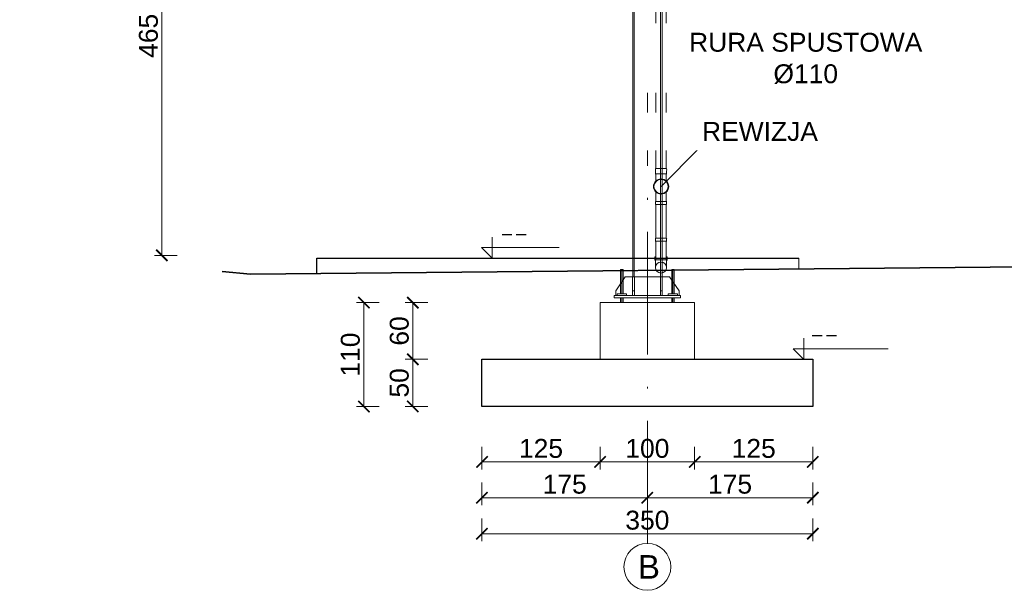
# Model space of a CAD drawing. Extents: x 256490 to 7565828, y -103950 to 5881792.
# Tile 84 of 101: x 256507 to 266924, y 5745 to 11788. Entities that reach past the tile are written whole.
import ezdxf

# ---------------------------------------------------------------- set-up
doc = ezdxf.new("R2010")
doc.units = 0
doc.header["$MEASUREMENT"] = 0
doc.linetypes.add('DASHDOT', pattern=[20, 13, -3.4, 0.2, -3.4])
for name, color, linetype in [('100_rzut_okna', 1, 'Continuous'), ('OSIE - OPIS', 7, 'Continuous'), ('Rbcs_EX_Axes', 7, 'Continuous'), ('TB_CIENKA', 5, 'Continuous'), ('xxOś 2_rysunek_Widok ogólny_Dimension_', 7, 'Continuous')]:
    doc.layers.add(name, color=color, linetype=linetype)
for name, color, linetype, lineweight in [('BK_Opisy', 31, 'Continuous', 20), ('CZ-CI', 142, 'Continuous', 9), ('CZ-GR', 14, 'Continuous', 30), ('elementy wyposażenia', 95, 'Continuous', 15), ('gruby', 7, 'Continuous', 35), ('linii', 7, 'Continuous', 15), ('LINII OPIS', 7, 'Continuous', 9), ('OSIE', 7, 'Continuous', 5)]:
    doc.layers.add(name, color=color, linetype=linetype, lineweight=lineweight)
doc.layers.add('wymiary', color=7, linetype='Continuous', lineweight=5, true_color=0x7f7f7f)
doc.styles.add('ARIAL', font='arial.ttf')
doc.styles.add('RBCS_dim1', font='simplex.shx', dxfattribs={"width": 0.9, "oblique": 5, "height": 3})
doc.dimstyles.new('mosstowy 1-100', dxfattribs={"dimscale": 20, "dimtxt": 10, "dimasz": 6, "dimexe": 4, "dimexo": 4, "dimgap": 2, "dimtad": 1, "dimdec": 0, "dimlfac": 0.1, "dimtxsty": 'ARIAL', "dimblk": 'ARCHTICK', "dimcen": 4, "dimclrd": 256, "dimclre": 256, "dimclrt": 7, "dimadec": 0, "dimazin": 0, "dimtfac": 1, "dimtdec": 0, "dimtmove": 1, "dimatfit": 3, "dimfxl": 8, "dimfxlon": 1, "dimlwd": -1, "dimlwe": 9, "dimarcsym": 0})

# ---------------------------------------------------------------- blocks, each defined once
blk = doc.blocks.new('_ArchTick')
at = {"layer": '100_rzut_okna', "color": 0, "linetype": 'Continuous', "const_width": 0.15}
blk.add_lwpolyline([(-0.5, -0.5), (0.5, 0.5)], dxfattribs=at)
blk = doc.blocks.new('*D573')
at = {"layer": 'Defpoints', "color": 0}
for p in [(256507, 13942), (258012, 13942), (260499, 9292)]:
    blk.add_point(p, dxfattribs=at)
at = {"layer": 'wymiary', "lineweight": 9}
for p, q in [((257852, 13942), (258092, 13942)), ((258172, 9292), (257932, 9292))]:
    blk.add_line(p, q, dxfattribs=at)
at = {"layer": 'wymiary'}
blk.add_line((258012, 9292), (258012, 13942), dxfattribs=at)
at = {"layer": 'wymiary', "xscale": 120, "yscale": 120, "zscale": 120}
for p, rotation in [((258012, 13942), 90), ((258012, 9292), 270)]:
    blk.add_blockref('_ArchTick', p, dxfattribs=dict(at, rotation=rotation))
at = {"layer": 'wymiary', "color": 7, "insert": (257870, 11617), "char_height": 200, "attachment_point": 5, "rotation": 90, "style": 'ARIAL'}
blk.add_mtext('465', dxfattribs=at)
blk = doc.blocks.new('GFGFDGDG')
at = {"layer": 'LINII OPIS'}
for p, q in [((119259, 32629), (119259, 32404)), ((119259, 32629), (119259, 32404)), ((119259, 32404), (119147, 32517)), ((119147, 32517), (119259, 32517)), ((119259, 32404), (119147, 32517)), ((119147, 32517), (119259, 32517)), ((119259, 32517), (119807, 32517)), ((119259, 32517), (120154, 32517))]:
    blk.add_line(p, q, dxfattribs=at)
at = {"layer": 'xxOś 2_rysunek_Widok ogólny_Dimension_', "color": 6, "style": 'RBCS_dim1', "oblique": 5, "width": 0.9}
blk.add_text('--', height=150, dxfattribs=at).set_placement((119321, 32592))
blk = doc.blocks.new('GFGDFGFG')
at = {"layer": 'elementy wyposażenia', "color": 252, "true_color": 0x919191}
for p, q in [((263238, 10392), (263238, 6179)), ((263350, 10392), (263346, 6179)), ((263238, 6179), (263348, 6179)), ((263235, 6123), (263351, 6123)), ((263347, 5928), (263347, 5830)), ((263353, 5830), (263233, 5830)), ((263235, 5825), (263235, 5799)), ((263235, 5799), (263238, 5795)), ((263238, 5796), (263347, 5796)), ((263238, 5795), (263238, 5441)), ((263347, 5441), (263348, 5795)), ((263348, 5795), (263351, 5798)), ((263351, 5798), (263351, 5825)), ((263352, 5441), (263233, 5441)), ((263235, 5436), (263235, 5410)), ((263350, 5410), (263350, 5436)), ((263235, 5410), (263238, 5406)), ((263238, 5408), (263238, 5408)), ((263238, 5408), (263347, 5407)), ((263238, 5406), (263238, 5330)), ((263238, 5330), (263238, 5210)), ((263347, 5406), (263350, 5410)), ((263347, 5209), (263347, 5406)), ((263234, 5243), (263226, 5243)), ((263226, 5243), (263226, 5210)), ((263226, 5210), (263233, 5202)), ((263234, 5210), (263234, 5243)), ((263351, 5209), (263234, 5210)), ((263292, 5214), (263292, 5214)), ((263350, 5201), (263359, 5209)), ((263359, 5243), (263351, 5243)), ((263351, 5243), (263351, 5209)), ((263359, 5209), (263359, 5243)), ((263233, 5202), (263233, 5129)), ((263350, 5129), (263350, 5201))]:
    blk.add_line(p, q, dxfattribs=at)
at = {"layer": 'elementy wyposażenia', "color": 252, "true_color": 0x919191, "flags": 128}
for points in [[(263235, 6173), (263235, 6179), (263351, 6179), (263351, 6173)], [(263238, 6046), (263238, 6119), (263235, 6123), (263235, 6151)], [(263351, 6151), (263351, 6123), (263348, 6119), (263347, 6046)], [(263238, 5830), (263238, 5929)]]:
    blk.add_lwpolyline(points, dxfattribs=at)
at = {"layer": 'elementy wyposażenia', "color": 252, "true_color": 0x919191}
for centre, radius in [((263293, 5987), 80.3), ((263293, 5987), 75.3), ((263292, 5129), 58.5)]:
    blk.add_circle(centre, radius, dxfattribs=at)
for centre, radius, start, end in [((263262, 6162), 28.9, 157.7774, 202.0276), ((263324, 6162), 28.9, 337.7774, 22.0276), ((263244, 5831), 10.7, 188.553, 216.7222), ((263342, 5831), 10.7, 323.1182, 351.2874), ((263244, 5442), 10.7, 188.553, 216.7222), ((263342, 5442), 10.7, 323.1182, 351.2874)]:
    blk.add_arc(centre, radius, start, end, dxfattribs=at)
blk = doc.blocks.new('HGHFGHGH')
at = {"layer": 'CZ-CI', "linetype": 'Continuous'}
for p, q in [((292439, 3673), (292439, 8597)), ((292454, 3673), (292454, 8597)), ((292733, 3673), (292733, 8597)), ((292749, 3673), (292749, 8597)), ((292359, 3673), (292259, 3523)), ((292337, 3749), (292311, 3749)), ((292311, 3749), (292311, 3493)), ((292324, 3493), (292324, 3749)), ((292337, 3493), (292337, 3749)), ((292359, 3673), (292437, 3673)), ((292437, 3673), (292437, 3473)), ((292457, 3673), (292437, 3673)), ((292457, 3673), (292731, 3673)), ((292457, 3473), (292457, 3673)), ((292731, 3673), (292731, 3473)), ((292751, 3673), (292731, 3673)), ((292751, 3673), (292829, 3673)), ((292751, 3473), (292751, 3673)), ((292929, 3523), (292829, 3673)), ((292877, 3749), (292851, 3749)), ((292851, 3749), (292851, 3493)), ((292864, 3493), (292864, 3749)), ((292877, 3493), (292877, 3749)), ((292244, 3473), (292244, 3448)), ((292244, 3473), (292944, 3473)), ((292244, 3448), (292944, 3448)), ((292259, 3523), (292259, 3473)), ((292374, 3493), (292274, 3493)), ((292274, 3493), (292274, 3473)), ((292311, 3398), (292311, 3448)), ((292324, 3398), (292324, 3448)), ((292337, 3398), (292337, 3448)), ((292374, 3473), (292374, 3493)), ((292437, 3523), (292457, 3523)), ((292437, 3473), (292457, 3473)), ((292731, 3523), (292751, 3523)), ((292731, 3473), (292751, 3473)), ((292914, 3493), (292814, 3493)), ((292814, 3493), (292814, 3473)), ((292851, 3398), (292851, 3448)), ((292864, 3398), (292864, 3448)), ((292877, 3398), (292877, 3448)), ((292914, 3473), (292914, 3493)), ((292929, 3473), (292929, 3523)), ((292944, 3473), (292944, 3448)), ((293094, 3398), (292094, 3398)), ((292094, 3398), (292094, 2798)), ((293094, 2798), (293094, 3398))]:
    blk.add_line(p, q, dxfattribs=at)
at = {"layer": 'CZ-GR'}
for p, q in [((290844, 2798), (293094, 2798)), ((290844, 2298), (290844, 2798)), ((293094, 2798), (294344, 2798)), ((294344, 2798), (294344, 2298)), ((294344, 2298), (290844, 2298))]:
    blk.add_line(p, q, dxfattribs=at)
blk = doc.blocks.new('*D1653')
at = {"layer": 'Defpoints', "color": 0}
for p in [(261398, 7692), (263148, 6940), (263148, 6726)]:
    blk.add_point(p, dxfattribs=at)
at = {"layer": 'wymiary', "lineweight": 9}
for p, q in [((261398, 6886), (261398, 6646)), ((263148, 6860), (263148, 6646))]:
    blk.add_line(p, q, dxfattribs=at)
at = {"layer": 'wymiary'}
blk.add_line((261398, 6726), (263148, 6726), dxfattribs=at)
at = {"layer": 'wymiary', "xscale": 120, "yscale": 120, "zscale": 120, "rotation": 180}
blk.add_blockref('_ArchTick', (261398, 6726), dxfattribs=at)
at = {"layer": 'wymiary', "xscale": 120, "yscale": 120, "zscale": 120}
blk.add_blockref('_ArchTick', (263148, 6726), dxfattribs=at)
at = {"layer": 'wymiary', "color": 7, "insert": (262273, 6868), "char_height": 200, "attachment_point": 5, "style": 'ARIAL'}
blk.add_mtext('175', dxfattribs=at)
blk = doc.blocks.new('*D1654')
at = {"layer": 'Defpoints', "color": 0}
for p in [(264898, 7692), (263148, 6940), (264898, 6726)]:
    blk.add_point(p, dxfattribs=at)
at = {"layer": 'wymiary', "lineweight": 9}
for p, q in [((264898, 6886), (264898, 6646)), ((263148, 6860), (263148, 6646))]:
    blk.add_line(p, q, dxfattribs=at)
at = {"layer": 'wymiary'}
blk.add_line((263148, 6726), (264898, 6726), dxfattribs=at)
at = {"layer": 'wymiary', "xscale": 120, "yscale": 120, "zscale": 120, "rotation": 180}
blk.add_blockref('_ArchTick', (263148, 6726), dxfattribs=at)
at = {"layer": 'wymiary', "xscale": 120, "yscale": 120, "zscale": 120}
blk.add_blockref('_ArchTick', (264898, 6726), dxfattribs=at)
at = {"layer": 'wymiary', "color": 7, "insert": (264023, 6868), "char_height": 200, "attachment_point": 5, "style": 'ARIAL'}
blk.add_mtext('175', dxfattribs=at)
blk = doc.blocks.new('*D1655')
at = {"layer": 'Defpoints', "color": 0}
for p in [(261398, 7692), (264898, 7692), (264898, 6345)]:
    blk.add_point(p, dxfattribs=at)
at = {"layer": 'wymiary', "lineweight": 9}
for p, q in [((261398, 6505), (261398, 6265)), ((264898, 6505), (264898, 6265))]:
    blk.add_line(p, q, dxfattribs=at)
at = {"layer": 'wymiary'}
blk.add_line((261398, 6345), (264898, 6345), dxfattribs=at)
at = {"layer": 'wymiary', "xscale": 120, "yscale": 120, "zscale": 120, "rotation": 180}
blk.add_blockref('_ArchTick', (261398, 6345), dxfattribs=at)
at = {"layer": 'wymiary', "xscale": 120, "yscale": 120, "zscale": 120}
blk.add_blockref('_ArchTick', (264898, 6345), dxfattribs=at)
at = {"layer": 'wymiary', "color": 7, "insert": (263148, 6487), "char_height": 200, "attachment_point": 5, "style": 'ARIAL'}
blk.add_mtext('350', dxfattribs=at)
blk = doc.blocks.new('*D1656')
at = {"layer": 'Defpoints', "color": 0}
for p in [(261398, 7692), (262648, 7385), (262648, 7105)]:
    blk.add_point(p, dxfattribs=at)
at = {"layer": 'wymiary', "lineweight": 9}
for p, q in [((261398, 7265), (261398, 7025)), ((262648, 7265), (262648, 7025))]:
    blk.add_line(p, q, dxfattribs=at)
at = {"layer": 'wymiary'}
blk.add_line((261398, 7105), (262648, 7105), dxfattribs=at)
at = {"layer": 'wymiary', "xscale": 120, "yscale": 120, "zscale": 120, "rotation": 180}
blk.add_blockref('_ArchTick', (261398, 7105), dxfattribs=at)
at = {"layer": 'wymiary', "xscale": 120, "yscale": 120, "zscale": 120}
blk.add_blockref('_ArchTick', (262648, 7105), dxfattribs=at)
at = {"layer": 'wymiary', "color": 7, "insert": (262023, 7247), "char_height": 200, "attachment_point": 5, "style": 'ARIAL'}
blk.add_mtext('125', dxfattribs=at)
blk = doc.blocks.new('*D1657')
at = {"layer": 'Defpoints', "color": 0}
for p in [(262648, 8372), (263648, 7364), (263648, 7105)]:
    blk.add_point(p, dxfattribs=at)
at = {"layer": 'wymiary', "lineweight": 9}
for p, q in [((262648, 7265), (262648, 7025)), ((263648, 7265), (263648, 7025))]:
    blk.add_line(p, q, dxfattribs=at)
at = {"layer": 'wymiary'}
blk.add_line((262648, 7105), (263648, 7105), dxfattribs=at)
at = {"layer": 'wymiary', "xscale": 120, "yscale": 120, "zscale": 120, "rotation": 180}
blk.add_blockref('_ArchTick', (262648, 7105), dxfattribs=at)
at = {"layer": 'wymiary', "xscale": 120, "yscale": 120, "zscale": 120}
blk.add_blockref('_ArchTick', (263648, 7105), dxfattribs=at)
at = {"layer": 'wymiary', "color": 7, "insert": (263148, 7247), "char_height": 200, "attachment_point": 5, "style": 'ARIAL'}
blk.add_mtext('100', dxfattribs=at)
blk = doc.blocks.new('*D1658')
at = {"layer": 'Defpoints', "color": 0}
for p in [(264898, 7692), (263648, 7385), (264898, 7105)]:
    blk.add_point(p, dxfattribs=at)
at = {"layer": 'wymiary', "lineweight": 9}
for p, q in [((263648, 7265), (263648, 7025)), ((264898, 7265), (264898, 7025))]:
    blk.add_line(p, q, dxfattribs=at)
at = {"layer": 'wymiary'}
blk.add_line((263648, 7105), (264898, 7105), dxfattribs=at)
at = {"layer": 'wymiary', "xscale": 120, "yscale": 120, "zscale": 120, "rotation": 180}
blk.add_blockref('_ArchTick', (263648, 7105), dxfattribs=at)
at = {"layer": 'wymiary', "xscale": 120, "yscale": 120, "zscale": 120}
blk.add_blockref('_ArchTick', (264898, 7105), dxfattribs=at)
at = {"layer": 'wymiary', "color": 7, "insert": (264273, 7247), "char_height": 200, "attachment_point": 5, "style": 'ARIAL'}
blk.add_mtext('125', dxfattribs=at)
blk = doc.blocks.new('*D1659')
at = {"layer": 'Defpoints', "color": 0}
for p in [(262348, 8792), (260666, 8192), (262648, 8192)]:
    blk.add_point(p, dxfattribs=at)
at = {"layer": 'wymiary', "lineweight": 9}
for p, q in [((260826, 8792), (260586, 8792)), ((260826, 8192), (260586, 8192))]:
    blk.add_line(p, q, dxfattribs=at)
at = {"layer": 'wymiary'}
blk.add_line((260666, 8792), (260666, 8192), dxfattribs=at)
at = {"layer": 'wymiary', "xscale": 120, "yscale": 120, "zscale": 120}
for p, rotation in [((260666, 8792), 90), ((260666, 8192), 270)]:
    blk.add_blockref('_ArchTick', p, dxfattribs=dict(at, rotation=rotation))
at = {"layer": 'wymiary', "color": 7, "insert": (260524, 8492), "char_height": 200, "attachment_point": 5, "rotation": 90, "style": 'ARIAL'}
blk.add_mtext('60', dxfattribs=at)
blk = doc.blocks.new('*D1660')
at = {"layer": 'Defpoints', "color": 0}
for p in [(260666, 8192), (261398, 8192), (261398, 7692)]:
    blk.add_point(p, dxfattribs=at)
at = {"layer": 'wymiary', "lineweight": 9}
for p, q in [((260826, 8192), (260586, 8192)), ((260826, 7692), (260586, 7692))]:
    blk.add_line(p, q, dxfattribs=at)
at = {"layer": 'wymiary'}
blk.add_line((260666, 7692), (260666, 8192), dxfattribs=at)
at = {"layer": 'wymiary', "xscale": 120, "yscale": 120, "zscale": 120}
for p, rotation in [((260666, 8192), 90), ((260666, 7692), 270)]:
    blk.add_blockref('_ArchTick', p, dxfattribs=dict(at, rotation=rotation))
at = {"layer": 'wymiary', "color": 7, "insert": (260524, 7942), "char_height": 200, "attachment_point": 5, "rotation": 90, "style": 'ARIAL'}
blk.add_mtext('50', dxfattribs=at)
blk = doc.blocks.new('*D1661')
at = {"layer": 'Defpoints', "color": 0}
for p in [(262648, 8792), (260149, 7692), (261398, 7692)]:
    blk.add_point(p, dxfattribs=at)
at = {"layer": 'wymiary', "lineweight": 9}
for p, q in [((260309, 8792), (260069, 8792)), ((260309, 7692), (260069, 7692))]:
    blk.add_line(p, q, dxfattribs=at)
at = {"layer": 'wymiary'}
blk.add_line((260149, 8792), (260149, 7692), dxfattribs=at)
at = {"layer": 'wymiary', "xscale": 120, "yscale": 120, "zscale": 120}
for p, rotation in [((260149, 8792), 90), ((260149, 7692), 270)]:
    blk.add_blockref('_ArchTick', p, dxfattribs=dict(at, rotation=rotation))
at = {"layer": 'wymiary', "color": 7, "insert": (260006, 8242), "char_height": 200, "attachment_point": 5, "rotation": 90, "style": 'ARIAL'}
blk.add_mtext('110', dxfattribs=at)

msp = doc.modelspace()

# ---------------------------------------------------------------- linework, layer by layer
at = {"layer": 'gruby'}
msp.add_line((258948.2, 9091.7), (267148.2, 9171.7), dxfattribs=at)
msp.add_lwpolyline([(258948.2, 9091.7), (258648.2, 9121.7)], dxfattribs=at)
at = {"layer": 'linii'}
msp.add_lwpolyline([(264748.8, 9261.7), (264748.8, 9148.3)], dxfattribs=at)
at = {"layer": 'LINII OPIS'}
for points in [[(261507.3, 9486.7, 0), (261507.3, 9261.7, 0), (261394.8, 9374.2, 0), (261507.3, 9374.2, 0)], [(261507.3, 9374.2, 0), (262215.2, 9374.2, 0)]]:
    msp.add_polyline3d(points, dxfattribs=at)
at = {"layer": 'OSIE', "linetype": 'DASHDOT', "ltscale": 100}
msp.add_line((263148.2, 6241.7), (263148.2, 13755.7), dxfattribs=at)
at = {"layer": 'OSIE'}
msp.add_circle((263148.2, 5993.6), 248.1, dxfattribs=at)
at = {"layer": 'Rbcs_EX_Axes', "color": 0, "linetype": 'ByBlock', "lineweight": -2}
for p, q in [((259649.5, 9098.5), (259649.5, 9261.7)), ((259649.5, 9261.7), (264748.8, 9261.7))]:
    msp.add_line(p, q, dxfattribs=at)
at = {"layer": 'TB_CIENKA', "lineweight": 25}
for p, q in [((263531.2, 11367.7), (263283.1, 11133.8)), ((266145.2, 11367.7), (263531.2, 11367.7)), ((263694.4, 10428.3), (263292.9, 10021.8)), ((264971.9, 10422.3), (263694.4, 10428.3))]:
    msp.add_line(p, q, dxfattribs=at)

# ---------------------------------------------------------------- block references
at = {"layer": 'linii'}
for name, p in [('GFGDFGFG', (0, 4034.3)), ('GFGFDGDG', (145543.2, -24212.8))]:
    msp.add_blockref(name, p, dxfattribs=at)

# ---------------------------------------------------------------- texts
at = {"layer": 'BK_Opisy', "insert": (264339.4, 10603.3), "char_height": 200, "width": 3757.785, "attachment_point": 5, "style": 'ARIAL', "bg_fill": 2}
msp.add_mtext('{REWIZJA}', dxfattribs=at)
at = {"layer": 'OSIE - OPIS', "style": 'ARIAL'}
msp.add_text('B', height=250, dxfattribs=at).set_placement((263048.2, 5868.6))
at = {"layer": 'xxOś 2_rysunek_Widok ogólny_Dimension_', "color": 6, "insert": (261582.3, 9449.2), "char_height": 150, "attachment_point": 7, "style": 'RBCS_dim1'}
msp.add_mtext('--', dxfattribs=at)

# ---------------------------------------------------------------- dimensions: what is measured, and where the dimension line sits
at = {"layer": 'wymiary'}
for base, p1, p2, picture, middle in [((258012.5, 13941.7), (260498.9, 9291.7), (256507.5, 13941.7), '*D573', (257870.3, 11616.7)), ((260148.6, 7691.6), (262648.2, 8791.6), (261398.2, 7691.6), '*D1661', (260006.5, 8241.6)), ((260666.2, 8191.6), (261398.2, 7691.6), (261398.2, 8191.6), '*D1660', (260524.1, 7941.6))]:
    dim = msp.add_linear_dim(base=base, p1=p1, p2=p2, angle=90, dimstyle='mosstowy 1-100', override={"dimblk": 'ArchTick'}, dxfattribs=at)
    dim.commit()
    dim.dimension.update_dxf_attribs({"geometry": picture, "text_midpoint": middle})
dim = msp.add_linear_dim(base=(260666.2, 8191.6), p1=(262348.2, 8791.6), p2=(262648.2, 8191.6), angle=90, dimstyle='mosstowy 1-100', override={"dimblk": 'ArchTick'}, dxfattribs=at)
dim.commit()
dim.dimension.update_dxf_attribs({"geometry": '*D1659', "text_midpoint": (260666.2, 8491.6), "dimtype": 160})
for base, p1, p2, picture, middle in [((263648.2, 7105.3), (262648.2, 8371.9), (263648.2, 7364), '*D1657', (263148.2, 7247.4)), ((263148.2, 6726), (261398.2, 7691.6), (263148.2, 6940.3), '*D1653', (262273.2, 6868.1)), ((264898.2, 6344.6), (261398.2, 7691.6), (264898.2, 7691.6), '*D1655', (263148.2, 6486.8)), ((262648.2, 7105.3), (261398.2, 7691.6), (262648.2, 7385.5), '*D1656', (262023.2, 7247.4)), ((264898.2, 6726), (263148.2, 6940.3), (264898.2, 7691.6), '*D1654', (264023.2, 6868.1)), ((264898.2, 7105.3), (263648.2, 7385.5), (264898.2, 7691.6), '*D1658', (264273.2, 7247.4))]:
    dim = msp.add_linear_dim(base=base, p1=p1, p2=p2, dimstyle='mosstowy 1-100', override={"dimblk": 'ArchTick'}, dxfattribs=at)
    dim.commit()
    dim.dimension.update_dxf_attribs({"geometry": picture, "text_midpoint": middle})

# ---------------------------------------------------------------- next in the draw order: texts
at = {"layer": 'BK_Opisy', "insert": (264823.4, 11378.2), "char_height": 200, "width": 3757.785, "attachment_point": 5, "style": 'ARIAL', "bg_fill": 2}
msp.add_mtext('{RURA SPUSTOWA\\P%%C110}', dxfattribs=at)

# ---------------------------------------------------------------- next in the draw order: block references
at = {"layer": 'linii'}
msp.add_blockref('HGHFGHGH', (-29445.8, 5393.7), dxfattribs=at)

doc.saveas('drawing.dxf')
